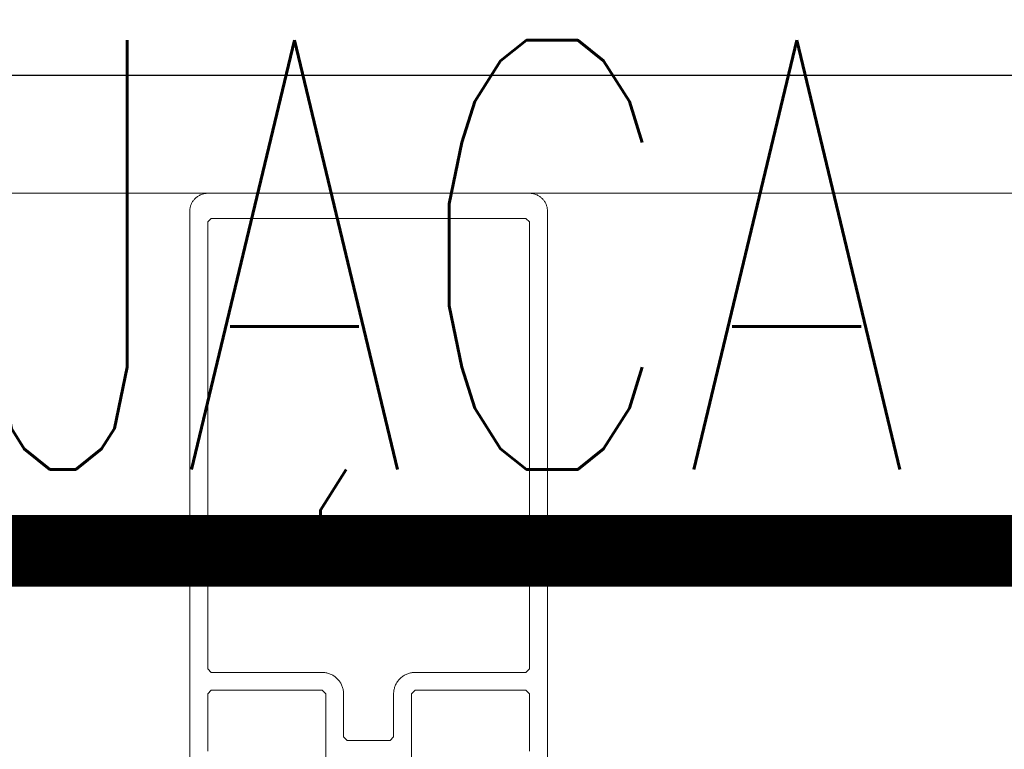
# Model space of a CAD drawing. Header units: millimetres. Extents: x 7483 to 13091, y 8111 to 13871.
# Tile 194 of 256: x 10265 to 10278, y 9227 to 9237. Entities that reach past the tile are written whole.
import ezdxf

# ---------------------------------------------------------------- set-up
doc = ezdxf.new("R2010")
doc.units = ezdxf.units.MM
doc.linetypes.add('ACAD_ISO04W100', pattern=[30, 24, -3, 0, -3])
doc.linetypes.add('DGN_STYLE_2', pattern=[30.2, 18.12, -12.08])
doc.layers.add('a___wymiary', color=7, linetype='Continuous', lineweight=5, true_color=0x000000)
doc.layers.add('wymiary', color=7, linetype='Continuous', lineweight=5, true_color=0xb2b2b2)
doc.layers.add('AS_Siatki', color=72, linetype='Continuous')
for name, color, linetype, lineweight in [('CZ-SR', 106, 'Continuous', 13), ('drzwi', 30, 'Continuous', 20), ('MEBLE PKN', 150, 'Continuous', 20)]:
    doc.layers.add(name, color=color, linetype=linetype, lineweight=lineweight)
doc.layers.add('konstrukcja poglądowo', color=7, linetype='Continuous', lineweight=5, true_color=0xb2b2b2, plot=False)
doc.layers.add('Powierzchnie', color=21, linetype='DGN_STYLE_2', lineweight=15, plot=False)
doc.styles.add('Arial', font='arial.ttf')
doc.styles.add('JACEK_07', font='simplex.shx', dxfattribs={"width": 0.7})
doc.dimstyles.new('wymiary agp1', dxfattribs={"dimtxt": 16, "dimasz": 5, "dimexe": 30, "dimexo": 60, "dimgap": 1.8, "dimtad": 1, "dimdec": 3, "dimrnd": 0.5, "dimdsep": 46, "dimtxsty": 'Arial', "dimblk": 'znacznik', "dimcen": 1.5, "dimse1": 1, "dimse2": 1, "dimclrd": 256, "dimazin": 0, "dimtfac": 1, "dimtdec": 3, "dimtmove": 1, "dimatfit": 3, "dimldrblk": 'znacznik', "dimfxl": 0, "dimlwd": -1, "dimarcsym": 0})

# ---------------------------------------------------------------- blocks, each defined once
blk = doc.blocks.new('zw$58')
for points in [[(5.266062, 4.53), (5.266062, 8.0002), (5.316062, 8.0502), (6.866666, 8.0502), (6.916666, 8.0002), (6.916666, 7.2002)], [(7.166666, 6.5302), (7.166666, 14.7502), (7.166428, 14.761105), (7.165715, 14.771989), (7.164527, 14.782832), (7.162868, 14.793612), (7.16074, 14.80431), (7.158147, 14.814905), (7.155095, 14.825377), (7.151589, 14.835705), (7.147636, 14.845871), (7.143243, 14.855855), (7.138419, 14.865637), (7.133172, 14.8752), (7.127514, 14.884525), (7.121454, 14.893594), (7.115004, 14.90239), (7.108177, 14.910897), (7.100985, 14.919098), (7.093443, 14.926977), (7.085564, 14.934519), (7.077363, 14.941711), (7.068856, 14.948538), (7.06006, 14.954988), (7.050991, 14.961048), (7.041666, 14.966706), (7.032103, 14.971953), (7.022321, 14.976777), (7.012337, 14.98117), (7.002171, 14.985123), (6.991842, 14.988629), (6.981371, 14.991682), (6.970776, 14.994274), (6.960078, 14.996402), (6.949298, 14.998061), (6.938455, 14.999249), (6.927571, 14.999962), (6.916666, 15.0002), (2.416666, 15.0002), (2.405761, 14.999962), (2.394877, 14.999249), (2.384034, 14.998061), (2.373254, 14.996402), (2.362556, 14.994274), (2.351961, 14.991682), (2.34149, 14.988629), (2.331161, 14.985123), (2.320995, 14.98117), (2.311011, 14.976777), (2.301229, 14.971953), (2.291666, 14.966706), (2.282341, 14.961048), (2.273272, 14.954988), (2.264476, 14.948538), (2.255969, 14.941711), (2.247768, 14.934519), (2.239889, 14.926977), (2.232347, 14.919098), (2.225155, 14.910897), (2.218328, 14.90239), (2.211878, 14.893594), (2.205818, 14.884525), (2.20016, 14.8752), (2.194913, 14.865637), (2.190089, 14.855855), (2.185696, 14.845871), (2.181743, 14.835705), (2.178237, 14.825377), (2.175185, 14.814905), (2.172592, 14.80431), (2.170464, 14.793612), (2.168805, 14.782832), (2.167617, 14.771989), (2.166904, 14.761105), (2.166666, 14.7502), (2.166666, 6.5302)], [(2.416062, 7.2002), (2.416062, 8.0002), (2.466062, 8.0502), (4.016062, 8.0502), (4.066062, 8.0002), (4.066062, 4.53)]]:
    blk.add_lwpolyline(points)
blk.add_lwpolyline([(5.016062, 7.4002), (5.016062, 8.0002), (5.016347, 8.013286), (5.017203, 8.026347), (5.018628, 8.039358), (5.020619, 8.052295), (5.023173, 8.065132), (5.026284, 8.077846), (5.029947, 8.090412), (5.034154, 8.102806), (5.038898, 8.115005), (5.044169, 8.126986), (5.049958, 8.138725), (5.056254, 8.1502), (5.063044, 8.16139), (5.070316, 8.172273), (5.078056, 8.182829), (5.086248, 8.193036), (5.094878, 8.202877), (5.10393, 8.212332), (5.113385, 8.221383), (5.123225, 8.230013), (5.133433, 8.238206), (5.143989, 8.245946), (5.154872, 8.253218), (5.166062, 8.260008), (5.177537, 8.266303), (5.189276, 8.272092), (5.201257, 8.277364), (5.213456, 8.282108), (5.22585, 8.286315), (5.238416, 8.289978), (5.25113, 8.293089), (5.263967, 8.295642), (5.276904, 8.297634), (5.289915, 8.299059), (5.302976, 8.299915), (5.316062, 8.3002), (6.866062, 8.3002), (6.916062, 8.3502), (6.916062, 14.6002), (6.866062, 14.6502), (2.466062, 14.6502), (2.416062, 14.6002), (2.416062, 8.3502), (2.466062, 8.3002), (4.016062, 8.3002), (4.029147, 8.299915), (4.042208, 8.299059), (4.055219, 8.297634), (4.068156, 8.295642), (4.080993, 8.293089), (4.093707, 8.289978), (4.106273, 8.286315), (4.118668, 8.282108), (4.130867, 8.277364), (4.142847, 8.272092), (4.154586, 8.266303), (4.166062, 8.260008), (4.177251, 8.253218), (4.188135, 8.245946), (4.19869, 8.238206), (4.208898, 8.230013), (4.218739, 8.221383), (4.228194, 8.212332), (4.237245, 8.202877), (4.245875, 8.193036), (4.254068, 8.182829), (4.261807, 8.172273), (4.269079, 8.16139), (4.275869, 8.1502), (4.282165, 8.138725), (4.287954, 8.126986), (4.293225, 8.115005), (4.297969, 8.102806), (4.302177, 8.090412), (4.305839, 8.077846), (4.30895, 8.065132), (4.311504, 8.052295), (4.313495, 8.039358), (4.31492, 8.026347), (4.315776, 8.013286), (4.316062, 8.0002), (4.316062, 7.4002), (4.366062, 7.3502), (4.966062, 7.3502), (5.016062, 7.4002)], close=True)
blk = doc.blocks.new('gfhgfhhf')
at = {"layer": 'drzwi'}
blk.add_lwpolyline([(8218.027, 5171.151), (9892.067, 5171.151)], dxfattribs=at)
blk.add_blockref('zw$58', (9754.9, 5156.151), dxfattribs=at)
blk = doc.blocks.new('ŚW - ŚCIANA WYDZIELAJĄCA')
at = {"color": 7, "insert": (14.581, 30), "char_height": 6, "width": 60, "attachment_point": 5, "rotation": 90, "style": 'JACEK_07'}
blk.add_mtext('ŚW - ŚCIANA WYDZIELAJĄCA', dxfattribs=at)
blk = doc.blocks.new('*U981')
blk.add_blockref('ŚW - ŚCIANA WYDZIELAJĄCA', (0, 0))
blk = doc.blocks.new('znacznik')
at = {"layer": 'a___wymiary'}
for p, q in [((0, 1.3936), (0, -1.3936)), ((1.3936, 0), (-1.3936, 0))]:
    blk.add_line(p, q, dxfattribs=at)
at = {"layer": 'a___wymiary', "const_width": 0.2}
blk.add_lwpolyline([(0.8759, 0.8759), (-0.8759, -0.8759)], dxfattribs=at)
blk = doc.blocks.new('*D1303')
at = {"layer": 'Defpoints', "color": 0, "transparency": 16777216}
for p in [(8555.286, 11469.362), (10277.023, 11469.362), (8692.028, 9219.562)]:
    blk.add_point(p, dxfattribs=at)
at = {"layer": 'wymiary', "color": 253, "true_color": 0x999999, "transparency": 16777216}
blk.add_line((8555.286, 9224.562), (8555.286, 11464.362), dxfattribs=at)
at = {"layer": 'wymiary', "color": 253, "true_color": 0x999999, "transparency": 16777216, "xscale": 5, "yscale": 5, "zscale": 5}
for p, rotation in [((8555.286, 11469.362), 90), ((8555.286, 9219.562), 270)]:
    blk.add_blockref('znacznik', p, dxfattribs=dict(at, rotation=rotation))
at = {"layer": 'wymiary', "color": 18, "true_color": 0x000000, "transparency": 16777216, "insert": (8545.317, 10344.462), "char_height": 16, "attachment_point": 5, "rotation": 90, "style": 'Arial'}
blk.add_mtext('2250', dxfattribs=at)
blk = doc.blocks.new('*D1310')
at = {"layer": 'Defpoints', "color": 0, "transparency": 16777216}
for p in [(11144.697, 9237.004), (8715.288, 9231.259), (11144.697, 9089.562)]:
    blk.add_point(p, dxfattribs=at)
at = {"layer": 'wymiary', "color": 253, "true_color": 0x999999, "transparency": 16777216}
blk.add_line((8720.288, 9089.562), (11139.697, 9089.562), dxfattribs=at)
at = {"layer": 'wymiary', "color": 253, "true_color": 0x999999, "transparency": 16777216, "xscale": 5, "yscale": 5, "zscale": 5, "rotation": 180}
blk.add_blockref('znacznik', (8715.288, 9089.562), dxfattribs=at)
at = {"layer": 'wymiary', "color": 253, "true_color": 0x999999, "transparency": 16777216, "xscale": 5, "yscale": 5, "zscale": 5}
blk.add_blockref('znacznik', (11144.697, 9089.562), dxfattribs=at)
at = {"layer": 'wymiary', "color": 18, "true_color": 0x000000, "transparency": 16777216, "insert": (9929.993, 9099.531), "char_height": 16, "attachment_point": 5, "style": 'Arial'}
blk.add_mtext('2429.5', dxfattribs=at)
blk = doc.blocks.new('gfgfddg')
at = {"color": 6, "lineweight": 30}
blk.add_circle((-44.761, -536.4262), 15.8652, dxfattribs=at)
at = {"layer": 'AS_Siatki', "color": 6, "linetype": 'ACAD_ISO04W100', "lineweight": 30, "ltscale": 0.2}
blk.add_line((392.0541, -541.341), (-407.9459, -541.341), dxfattribs=at)

msp = doc.modelspace()

# ---------------------------------------------------------------- linework, layer by layer
at = {"layer": 'Powierzchnie', "const_width": 1}
msp.add_lwpolyline([(10286.1119, 10577.6962), (10286.1119, 9229.9116), (8725.2884, 9229.9116), (8725.2884, 10667.207)], dxfattribs=at)

# ---------------------------------------------------------------- block references
at = {"layer": 'CZ-SR'}
msp.add_blockref('gfhgfhhf', (510.0352, 4063.7609), dxfattribs=at)
at = {"layer": 'konstrukcja poglądowo', "xscale": 5, "yscale": 5, "zscale": 5}
for p in [(10433.9115, 11948.2664), (10433.9115, 11943.2664)]:
    msp.add_blockref('gfgfddg', p, dxfattribs=at)
at = {"layer": 'MEBLE PKN', "rotation": 270}
msp.add_blockref('*U981', (10227.5868, 9252.9197), dxfattribs=at)

# ---------------------------------------------------------------- dimensions: what is measured, and where the dimension line sits
at = {"layer": 'wymiary'}
dim = msp.add_linear_dim(base=(8555.2864, 11469.3622), p1=(8692.0284, 9219.5616), p2=(10277.0226, 11469.3622), angle=90, dimstyle='wymiary agp1', override={"dimblk": 'znacznik'}, dxfattribs=at)
dim.commit()
dim.dimension.update_dxf_attribs({"geometry": '*D1303', "text_midpoint": (8545.3172, 10344.4619)})
dim = msp.add_linear_dim(base=(11144.6975, 9089.5616), p1=(8715.2884, 9231.2593), p2=(11144.6975, 9237.0039), dimstyle='wymiary agp1', override={"dimblk": 'znacznik'}, dxfattribs=at)
dim.commit()
dim.dimension.update_dxf_attribs({"geometry": '*D1310', "text_midpoint": (9929.993, 9099.5307)})

doc.saveas('drawing.dxf')
